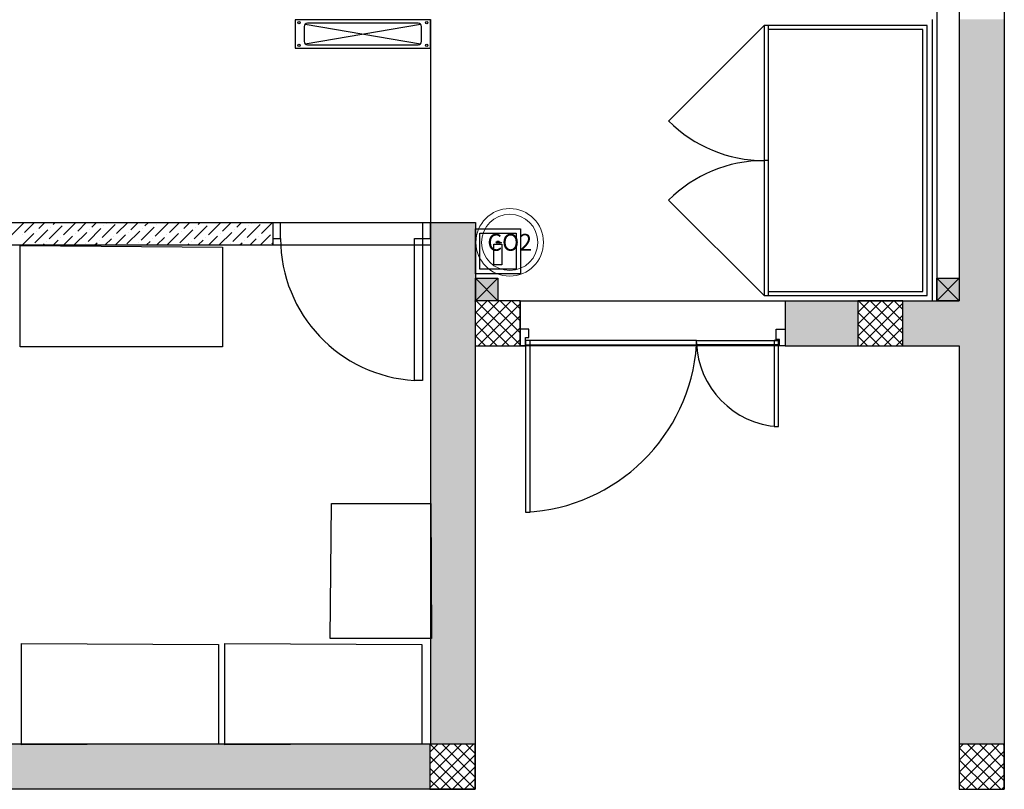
# Model space of a CAD drawing. Header units: millimetres. Extents: x -150 to 42176, y -50 to 21011.
# Tile 16 of 23: x 13178 to 17550, y 0 to 3419. Entities that reach past the tile are written whole.
import ezdxf

# ---------------------------------------------------------------- set-up
doc = ezdxf.new("R2010")
doc.units = ezdxf.units.MM
doc.header["$LTSCALE"] = 2
doc.header["$MEASUREMENT"] = 0
doc.layers.add('FIRE-EXTINGUISHER', color=1, linetype='Continuous', lineweight=20, true_color=0xff0000)
doc.layers.add('GREY SCALE', color=9, linetype='Continuous', lineweight=0, true_color=0x808080)
doc.styles.get("Standard").update_dxf_attribs({"font": 'times.ttf'})

# ---------------------------------------------------------------- blocks, each defined once
blk = doc.blocks.new('FE-BC-C02-3')
at = {"layer": 'FIRE-EXTINGUISHER'}
blk.add_circle((0, 0), 150, dxfattribs=at)
at = {"layer": 'FIRE-EXTINGUISHER', "color": 7}
blk.add_circle((0, 0), 125, dxfattribs=at)
at = {"layer": 'FIRE-EXTINGUISHER', "insert": (0, 0), "char_height": 75, "attachment_point": 5}
blk.add_mtext_dynamic_manual_height_columns('\\pxqc;{\\Fromans|c0;CO2}', width=272.429, gutter_width=1, heights=[0], dxfattribs=at)
blk = doc.blocks.new('PLAN LAYOUT')
at = {"layer": 'GREY SCALE', "lineweight": -3}
h = blk.add_hatch(color=256, dxfattribs=at)
h.dxf.hatch_style = 1
h.paths.add_polyline_path([(14470, 9520), (14570, 9520), (14570, 9420), (14470, 9420)])
h.paths.add_polyline_path([(17250, 9520), (17350, 9520), (17350, 9420), (17250, 9420)])
h.paths.add_polyline_path([(14470, 7708), (14570, 7708), (14570, 7608), (14470, 7608)])
h.paths.add_polyline_path([(14470, 5890), (14570, 5890), (14570, 5790), (14470, 5790)])
h.paths.add_polyline_path([(14470, 4080), (14570, 4080), (14570, 3980), (14470, 3980)])
h.paths.add_polyline_path([(15202, 2270), (15302, 2270), (15302, 2170), (15202, 2170)])
h.paths.add_polyline_path([(17250, 2270), (17350, 2270), (17350, 2170), (17250, 2170)])
h.paths.add_polyline_path([(17250, 4080), (17350, 4080), (17350, 3980), (17250, 3980)])
h.paths.add_polyline_path([(17250, 5890), (17350, 5890), (17350, 5790), (17250, 5790)])
h.paths.add_polyline_path([(17250, 7708), (17350, 7708), (17350, 7608), (17250, 7608)])
h = blk.add_hatch(color=256, dxfattribs=at)
h.dxf.hatch_style = 1
h.paths.add_polyline_path([(16900, 2170), (16576.6, 2170), (16576.6, 1970), (16900, 1970)])
h.paths.add_polyline_path([(17550, 3420), (17350, 3420), (17350, 2170), (17100, 2170), (17100, 1970), (17350, 1970), (17350, 200), (17550, 200)])
h = blk.add_hatch(color=256, dxfattribs=at)
h.dxf.hatch_style = 1
h.paths.add_polyline_path([(15200, 0), (15200, 1970), (15400, 1970), (15400, 2043.5), (15400, 2170), (15202, 2170), (15202, 2518), (15002, 2518), (15002, 200), (14369.9, 200), (14369.9, 199.7), (12979.6, 199.7), (12979.6, 198.7), (12313.4, 198.7), (7990, 200), (7990, 850), (7590, 850), (7590, 650), (7790, 650), (7790, 0)])
h.paths.add_polyline_path([(7790, 650), (7590, 650), (7590, 850), (7790, 850)], flags=17)
h.paths.add_polyline_path([(7990, 0), (7790, 0), (7790, 200), (7990, 200)], flags=17)
h.paths.add_polyline_path([(9805, 0), (10005, 0), (10005, 200), (9805, 200)], flags=17)
h.paths.add_polyline_path([(11820, 0), (12020, 0), (12020, 200), (11820, 200)], flags=17)
h.paths.add_polyline_path([(15000, 0), (15200, 0), (15200, 200), (15000, 200)], flags=17)
h.paths.add_polyline_path([(15200, 1970), (15400, 1970), (15400, 2170), (15200, 2170)], flags=17)
for p, q in [((17350, 13480), (17350, 2170)), ((17550, 13480), (17550, 0)), ((17250, 9520), (17250, 2170)), ((15002, 3417.5), (14402, 3417.5)), ((14402, 3417.5), (14402, 3292.5)), ((15002, 3420), (15002, 2518)), ((15002, 3292.5), (15002, 3417.5)), ((17230, 3420), (17230, 2170)), ((14441.5, 3388), (14441.5, 3322.1)), ((14445.9, 3311.5), (14958.1, 3398.6)), ((14445.9, 3398.6), (14958.1, 3311.5)), ((14947.5, 3403), (14456.5, 3403)), ((14962.5, 3322.1), (14962.5, 3388)), ((16059.4, 2968.7), (16483.6, 3393)), ((17207, 3393), (16483.6, 3393)), ((16483.6, 3393), (16483.6, 2193)), ((16501.6, 3393), (16501.6, 2193)), ((17189, 3375), (16501.6, 3375)), ((17189, 2211), (17189, 3375)), ((17207, 2193), (17207, 3393)), ((14402, 3292.5), (15002, 3292.5)), ((14456.5, 3307.1), (14947.5, 3307.1)), ((16501.6, 2793), (16483.6, 2793)), ((16059.4, 2617.3), (16483.6, 2193)), ((12157, 2518), (14302, 2518)), ((13137.1, 2456.9), (13179.5, 2499.3)), ((13179.5, 2499.3), (13194.6, 2514.3)), ((13200.3, 2474.1), (13244.2, 2518)), ((13263.5, 2491.4), (13290.2, 2518)), ((13309.5, 2445.4), (13366.9, 2502.8)), ((13315.2, 2497.1), (13315.2, 2497.1)), ((13326.7, 2508.6), (13336.1, 2518)), ((13372.7, 2462.6), (13428, 2518)), ((13378.4, 2514.3), (13378.4, 2514.3)), ((13435.9, 2479.9), (13474, 2518)), ((13499.1, 2497.1), (13520, 2518)), ((13545, 2451.1), (13602.5, 2508.6)), ((13550.8, 2502.8), (13550.8, 2502.8)), ((13562.3, 2514.3), (13565.9, 2518)), ((13608.2, 2468.4), (13657.9, 2518)), ((13671.4, 2485.6), (13703.8, 2518)), ((13717.4, 2439.7), (13774.8, 2497.1)), ((13734.6, 2502.8), (13749.8, 2518)), ((13780.6, 2456.9), (13838, 2514.3)), ((13786.3, 2508.6), (13786.3, 2508.6)), ((13843.8, 2474.1), (13887.7, 2518)), ((13907, 2491.4), (13933.6, 2518)), ((13952.9, 2445.4), (14010.4, 2502.8)), ((13958.7, 2497.1), (13958.7, 2497.1)), ((13970.2, 2508.6), (13979.6, 2518)), ((14016.1, 2462.6), (14071.5, 2518)), ((14021.9, 2514.3), (14021.9, 2514.3)), ((14079.3, 2479.9), (14117.5, 2518)), ((14142.5, 2497.1), (14163.4, 2518)), ((14188.5, 2451.1), (14246, 2508.6)), ((14194.2, 2502.8), (14194.2, 2502.8)), ((14205.7, 2514.3), (14209.4, 2518)), ((14251.7, 2468.4), (14301.3, 2518)), ((14302, 2518), (14302, 2418)), ((14302, 2518), (15002, 2518)), ((14337, 2516.1), (14302, 2516.1)), ((14302, 2516.1), (14302, 2446.1)), ((14337, 2446.1), (14337, 2516.1)), ((15002, 2516.1), (14967, 2516.1)), ((14967, 2516.1), (14967, 2446.1)), ((15002, 2518), (15002, 200)), ((15002, 2518), (15202, 2518)), ((15002, 2446.1), (15002, 2516.1)), ((15202, 2518), (15202, 2170)), ((13188.8, 2462.6), (13188.8, 2462.6)), ((13190.2, 2418), (13240.5, 2468.4)), ((13246.3, 2428.2), (13303.7, 2485.6)), ((13252, 2479.9), (13252, 2479.9)), ((13361.2, 2451.1), (13361.2, 2451.1)), ((13374, 2418), (13412.9, 2456.9)), ((13420, 2418), (13476.1, 2474.1)), ((13424.4, 2468.4), (13424.4, 2468.4)), ((13481.8, 2433.9), (13539.3, 2491.4)), ((13487.6, 2485.6), (13487.6, 2485.6)), ((13596.7, 2456.9), (13596.7, 2456.9)), ((13603.8, 2418), (13648.4, 2462.6)), ((13654.2, 2422.4), (13711.6, 2479.9)), ((13659.9, 2474.1), (13659.9, 2474.1)), ((13723.1, 2491.4), (13723.1, 2491.4)), ((13787.7, 2418), (13820.8, 2451.1)), ((13832.3, 2462.6), (13832.3, 2462.6)), ((13833.6, 2418), (13884, 2468.4)), ((13889.7, 2428.2), (13947.2, 2485.6)), ((13895.5, 2479.9), (13895.5, 2479.9)), ((14004.7, 2451.1), (14004.7, 2451.1)), ((14017.5, 2418), (14056.4, 2456.9)), ((14063.4, 2418), (14119.6, 2474.1)), ((14067.9, 2468.4), (14067.9, 2468.4)), ((14125.3, 2433.9), (14182.8, 2491.4)), ((14131, 2485.6), (14131, 2485.6)), ((14240.2, 2456.9), (14240.2, 2456.9)), ((14247.3, 2418), (14291.9, 2462.6)), ((15202, 2490), (15402, 2490)), ((15202, 2290), (15202, 2490)), ((15222, 2470), (15382, 2470)), ((15222, 2310), (15222, 2470)), ((15382, 2470), (15382, 2310)), ((15402, 2490), (15402, 2290)), ((12257, 2418), (14302, 2418)), ((13180.6, 1966.1), (13180.6, 2416.1)), ((13180.6, 2416.1), (14078.3, 2407.6)), ((13282.1, 2418), (13286.5, 2422.4)), ((13298, 2433.9), (13298, 2433.9)), ((13328, 2418), (13349.7, 2439.7)), ((13470.3, 2422.4), (13470.3, 2422.4)), ((13511.9, 2418), (13522.1, 2428.2)), ((13533.5, 2439.7), (13533.5, 2439.7)), ((13557.9, 2418), (13585.3, 2445.4)), ((13705.9, 2428.2), (13705.9, 2428.2)), ((13741.7, 2418), (13757.6, 2433.9)), ((13769.1, 2445.4), (13769.1, 2445.4)), ((13925.6, 2418), (13930, 2422.4)), ((13941.5, 2433.9), (13941.5, 2433.9)), ((13971.5, 2418), (13993.2, 2439.7)), ((14078.3, 2407.6), (14078.3, 1966)), ((14113.8, 2422.4), (14113.8, 2422.4)), ((14155.4, 2418), (14165.5, 2428.2)), ((14177, 2439.7), (14177, 2439.7)), ((14201.3, 2418), (14228.7, 2445.4)), ((14297.7, 2422.4), (14302, 2426.8)), ((14302, 2446.1), (14337, 2446.1)), ((14302, 2418), (15002, 2418)), ((14932, 1816.3), (14932, 2446.1)), ((14932, 2446.1), (14967, 2446.1)), ((14967, 2446.1), (14967, 1816.3)), ((14967, 2446.1), (15002, 2446.1)), ((15283.5, 2421.1), (15319.3, 2421.1)), ((15283.5, 2329.5), (15283.5, 2421.1)), ((15294, 2429.6), (15294, 2431.8)), ((15294, 2431.8), (15309, 2431.8)), ((15306.5, 2429.6), (15294, 2429.6)), ((15306.5, 2434), (15297, 2434)), ((15297, 2434), (15297, 2421.1)), ((15297, 2421.1), (15306.5, 2421.1)), ((15306.5, 2421.1), (15306.5, 2434)), ((15306.5, 2429.6), (15315.6, 2427.6)), ((15309, 2431.8), (15316.7, 2429.7)), ((15316.7, 2429.7), (15315.6, 2427.6)), ((15319.3, 2421.1), (15319.3, 2329.5)), ((15319.3, 2329.5), (15283.5, 2329.5)), ((15402, 2290), (15202, 2290)), ((15382, 2310), (15222, 2310)), ((15302, 2270), (15202, 2170)), ((15202, 2270), (15302, 2170)), ((15202, 2270), (15302, 2270)), ((15202, 2170), (15202, 2270)), ((15302, 2270), (15302, 2170)), ((17350, 2270), (17250, 2170)), ((17250, 2270), (17350, 2170)), ((17250, 2270), (17350, 2270)), ((17250, 2170), (17250, 2270)), ((17350, 2270), (17350, 2170)), ((16483.6, 2193), (17207, 2193)), ((16501.6, 2211), (17189, 2211)), ((15200, 2168.6), (15201.4, 2170)), ((15200, 2115.6), (15254.4, 2170)), ((15200, 2062.6), (15307.4, 2170)), ((15200, 2009.5), (15360.5, 2170)), ((15400, 2170), (15200, 2170)), ((15200, 2170), (15200, 1970)), ((15302, 2170), (15202, 2170)), ((15400, 1975), (15205, 2170)), ((15213.5, 1970), (15400, 2156.5)), ((15400, 2028.1), (15258.1, 2170)), ((15400, 2081.1), (15311.1, 2170)), ((15400, 2134.1), (15364.1, 2170)), ((15400, 2170), (16576.6, 2170)), ((15400, 2170), (15400, 1970)), ((15400, 1970), (15400, 2170)), ((16576.6, 2170), (16576.6, 1970)), ((16576.6, 2170), (17350, 2170)), ((16900, 2118.5), (16951.5, 2170)), ((16900, 2065.5), (17004.5, 2170)), ((16900, 2012.5), (17057.5, 2170)), ((17100, 2170), (16900, 2170)), ((16900, 2170), (16900, 1970)), ((17100, 1972.1), (16902.1, 2170)), ((16910.6, 1970), (17100, 2159.4)), ((17100, 2025.1), (16955.1, 2170)), ((17100, 2078.2), (17008.2, 2170)), ((17100, 2131.2), (17061.2, 2170)), ((17100, 1970), (17100, 2170)), ((17350, 2170), (17250, 2170)), ((15352, 1970), (15200, 2122)), ((15266.5, 1970), (15400, 2103.5)), ((17049.1, 1970), (16900, 2119.1)), ((16963.6, 1970), (17100, 2106.4)), ((15299, 1970), (15200, 2069)), ((16996, 1970), (16900, 2066)), ((15245.9, 1970), (15200, 2015.9)), ((15319.6, 1970), (15400, 2050.4)), ((15439.2, 2043.5), (15400, 2043.5)), ((15400, 2043.5), (15400, 1970)), ((15439.2, 2006.7), (15439.2, 2043.5)), ((16537.4, 1997.9), (16537.4, 2043.5)), ((16537.4, 2043.5), (16576.6, 2043.5)), ((16576.6, 2043.5), (16576.6, 1970)), ((16943, 1970), (16900, 2013)), ((17016.6, 1970), (17100, 2053.4)), ((15200, 1970), (15200, 0)), ((15200, 1970), (15400, 1970)), ((15200, 1970), (15400, 1970)), ((15372.6, 1970), (15400, 1997.4)), ((15400, 1970), (15424.5, 1970)), ((16576.6, 1970), (15400, 1970)), ((15424.4, 1994.3), (15424.4, 1230.9)), ((15444.5, 1994.3), (15424.4, 1994.3)), ((16183.5, 1994.3), (15424.4, 1994.3)), ((15424.4, 1994.3), (15424.4, 1974.2)), ((15424.4, 1974.2), (16183.5, 1974.2)), ((15424.5, 1970), (15424.5, 2006.7)), ((15424.5, 2006.7), (15439.2, 2006.7)), ((15444.5, 1230.9), (15444.5, 1994.3)), ((16183.5, 1974.2), (16183.5, 1994.3)), ((16183.5, 1974.2), (16183.5, 1994.3)), ((16183.5, 1994.3), (16547.8, 1994.3)), ((16547.8, 1974.2), (16183.5, 1974.2)), ((16527.7, 1994.3), (16527.7, 1611.3)), ((16547.8, 1994.3), (16527.7, 1994.3)), ((16552.1, 1997.9), (16537.4, 1997.9)), ((16547.8, 1611.3), (16547.8, 1994.3)), ((16547.8, 1994.3), (16547.8, 1974.2)), ((16552.1, 1970), (16552.1, 1997.9)), ((16576.6, 1970), (16552.1, 1970)), ((16576.6, 1970), (17350, 1970)), ((16900, 1970), (17100, 1970)), ((17069.7, 1970), (17100, 2000.3)), ((17350, 1970), (17350, 0)), ((14078.3, 1966), (13180.6, 1966.1)), ((14967, 1816.3), (14932, 1816.3)), ((16527.7, 1611.3), (16547.8, 1611.3)), ((14556.2, 669.7), (14562.5, 1269.7)), ((14562.5, 1269.7), (15004.1, 1269.7)), ((15004.1, 1269.7), (15006.2, 669.7)), ((15424.4, 1230.9), (15444.5, 1230.9)), ((15006.2, 669.7), (14556.2, 669.7)), ((13186.7, 198.1), (13186.7, 648.1)), ((13186.7, 648.1), (14061.7, 643.9)), ((14061.7, 643.9), (14061.7, 202.3)), ((14088.8, 198.1), (14088.8, 648.1)), ((14088.8, 648.1), (14963.8, 643.9)), ((14963.8, 643.9), (14963.8, 202.3)), ((15000, 200), (7990, 200)), ((14061.7, 202.3), (13186.7, 198.1)), ((14963.8, 202.3), (14088.8, 198.1)), ((15000, 165.5), (15034.5, 200)), ((15000, 112.5), (15087.5, 200)), ((15000, 59.4), (15140.6, 200)), ((15000, 6.4), (15193.6, 200)), ((15200, 200), (15000, 200)), ((15000, 200), (15000, 0)), ((15200, 0.7), (15000.7, 200)), ((15200, 53.7), (15053.7, 200)), ((15200, 106.7), (15106.7, 200)), ((15200, 159.8), (15159.8, 200)), ((15200, 0), (15200, 200)), ((17350, 182.1), (17367.9, 200)), ((17350, 129), (17421, 200)), ((17350, 76), (17474, 200)), ((17350, 23), (17527, 200)), ((17550, 200), (17350, 200)), ((17350, 200), (17350, 0)), ((17534.1, 0), (17350, 184.1)), ((17550, 37.2), (17387.2, 200)), ((17550, 90.2), (17440.2, 200)), ((17550, 143.2), (17493.2, 200)), ((17550, 196.3), (17546.3, 200)), ((17550, 0), (17550, 200)), ((15147.6, 0), (15000, 147.6)), ((15046.6, 0), (15200, 153.4)), ((17380.1, 0), (17550, 169.9)), ((15094.6, 0), (15000, 94.6)), ((15099.7, 0), (15200, 100.3)), ((17481.1, 0), (17350, 131.1)), ((17433.1, 0), (17550, 116.9)), ((15152.7, 0), (15200, 47.3)), ((17428.1, 0), (17350, 78.1)), ((17486.1, 0), (17550, 63.9)), ((15200, 0), (7790, 0)), ((15041.6, 0), (15000, 41.6)), ((15000, 0), (15200, 0)), ((17375, 0), (17350, 25)), ((17350, 0), (17550, 0)), ((17350, 0), (17550, 0)), ((17539.2, 0), (17550, 10.8))]:
    blk.add_line(p, q, dxfattribs=at)
for centre in [(14418.4, 3405), (14985.6, 3405), (14418.4, 3305), (14985.6, 3305)]:
    blk.add_circle(centre, 5.15, dxfattribs=at)
for centre, radius, start, end in [((14456.5, 3388), 15, 90, 180), ((14947.5, 3388), 15, 0, 90), ((14456.5, 3322.1), 15, 180, 270), ((14947.5, 3322.1), 15, 270, 0), ((16483.6, 3393), 600, 225, 270), ((16483.6, 2193), 600, 90, 135), ((14968.3, 2446.6), 631.3, 180.0462, 266.7054), ((15385.2, 2030.3), 800.3, 272.8119, 355.9815), ((16569.6, 1996.9), 386.3, 181.8872, 266.7647)]:
    blk.add_arc(centre, radius, start, end, dxfattribs=at)

msp = doc.modelspace()

# ---------------------------------------------------------------- block references
at = {"layer": 'FIRE-EXTINGUISHER'}
msp.add_blockref('FE-BC-C02-3', (15354, 2429.7), dxfattribs=at)
at = {"layer": 'GREY SCALE', "lineweight": -3}
msp.add_blockref('PLAN LAYOUT', (0, 0), dxfattribs=at)

doc.saveas('drawing.dxf')
